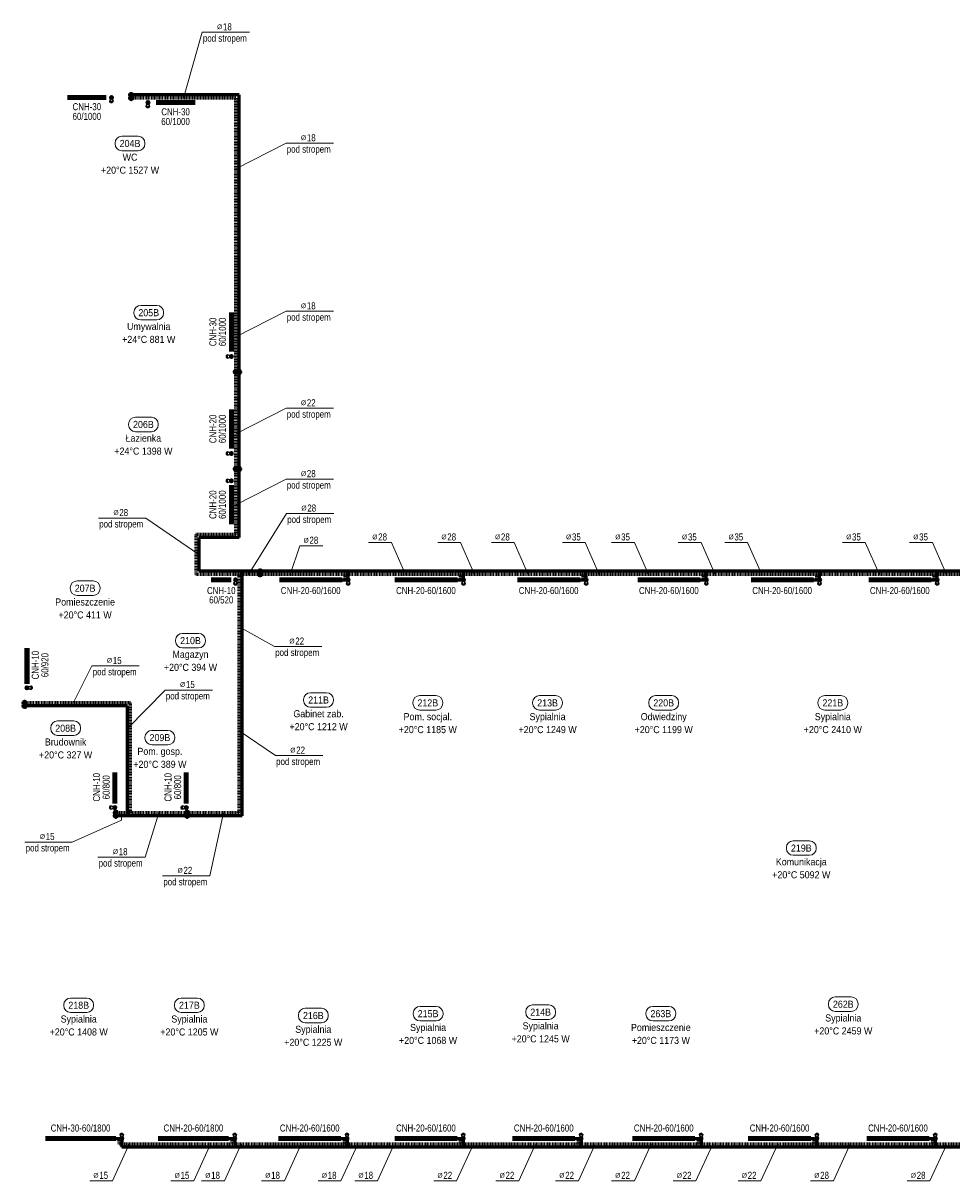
# Model space of a CAD drawing. Header units: millimetres. Extents: x -13172 to 86547, y 20 to 116183.
# Tile 22 of 52: x 44633 to 46998, y 49895 to 52843. Entities that reach past the tile are written whole.
import ezdxf
from ezdxf.enums import TextEntityAlignment as Align

# ---------------------------------------------------------------- set-up
doc = ezdxf.new("R2010")
doc.units = ezdxf.units.MM
doc.header["$LTSCALE"] = 0.7
doc.linetypes.add('CIEPLA', pattern=[5.7625, 3.175, -2.5875])
for name, color, linetype, lineweight in [('____________co_armatura', 7, 'Continuous', 30), ('____________co_grzejniki', 1, 'Continuous', 50), ('____________co_odnośniki', 7, 'Continuous', 15), ('____________co_rury_powrót', 5, 'CIEPLA', 60), ('____________co_rury_zasilanie', 1, 'Continuous', 60), ('ETYKIETY_GRZEJNIKOW', 7, 'Continuous', 18), ('ETYKIETY_POMIESZCZEN', 7, 'Continuous', 18), ('ETYKIETY_PRZEWODOW', 7, 'Continuous', 18)]:
    doc.layers.add(name, color=color, linetype=linetype, lineweight=lineweight)
doc.styles.add('arial', font='arial.ttf', dxfattribs={"width": 0.9})

# ---------------------------------------------------------------- blocks, each defined once
blk = doc.blocks.new('glowica')
at = {"layer": '____________co_armatura'}
for p, q in [((-3, 13.2), (-6, 10.2)), ((-6, 10.2), (-3.6, 0)), ((-6, 10.2), (6, 10.2)), ((-3, 13.2), (3, 13.2)), ((6, 10.2), (3, 13.2)), ((6, 10.2), (3.6, 0))]:
    blk.add_line(p, q, dxfattribs=at)

msp = doc.modelspace()

# ---------------------------------------------------------------- hatches: boundary and pattern name
at = {"layer": '____________co_armatura'}
h = msp.add_hatch(color=256, dxfattribs=at)
edge = h.paths.add_edge_path()
edge.add_arc((44857.801, 52654.251), 4.437, -180, 180, ccw=False)
h = msp.add_hatch(color=256, dxfattribs=at)
edge = h.paths.add_edge_path()
edge.add_arc((44950.737, 52641.196), 4.437, -180, 180, ccw=False)
h = msp.add_hatch(color=256, dxfattribs=at)
edge = h.paths.add_edge_path()
edge.add_arc((45163.253, 51994.309), 4.437, -270, 90, ccw=False)
h = msp.add_hatch(color=256, dxfattribs=at)
edge = h.paths.add_edge_path()
edge.add_arc((45163.253, 51747.309), 4.437, -270, 90, ccw=False)
h = msp.add_hatch(color=256, dxfattribs=at)
edge = h.paths.add_edge_path()
edge.add_arc((45163.253, 51677.706), 4.437, -270, 90, ccw=False)
h = msp.add_hatch(color=256, dxfattribs=at)
edge = h.paths.add_edge_path()
edge.add_arc((45173.88, 51425.527), 4.437, -180, 180, ccw=False)
h = msp.add_hatch(color=256, dxfattribs=at)
edge = h.paths.add_edge_path()
edge.add_arc((45460.584, 51425.527), 4.437, -180, 180, ccw=False)
h = msp.add_hatch(color=256, dxfattribs=at)
edge = h.paths.add_edge_path()
edge.add_arc((45754.084, 51425.527), 4.437, -180, 180, ccw=False)
h = msp.add_hatch(color=256, dxfattribs=at)
edge = h.paths.add_edge_path()
edge.add_arc((46066.584, 51425.527), 4.437, -180, 180, ccw=False)
h = msp.add_hatch(color=256, dxfattribs=at)
edge = h.paths.add_edge_path()
edge.add_arc((46372.584, 51425.527), 4.437, -180, 180, ccw=False)
h = msp.add_hatch(color=256, dxfattribs=at)
edge = h.paths.add_edge_path()
edge.add_arc((46661.103, 51425.527), 4.437, -180, 180, ccw=False)
h = msp.add_hatch(color=256, dxfattribs=at)
edge = h.paths.add_edge_path()
edge.add_arc((46960.603, 51425.527), 4.437, -180, 180, ccw=False)
h = msp.add_hatch(color=256, dxfattribs=at)
edge = h.paths.add_edge_path()
edge.add_arc((44642.737, 51150.628), 4.437, 90, 450)
h = msp.add_hatch(color=256, dxfattribs=at)
edge = h.paths.add_edge_path()
edge.add_arc((44866.3, 50845.566), 4.437, 270, 630)
h = msp.add_hatch(color=256, dxfattribs=at)
edge = h.paths.add_edge_path()
edge.add_arc((45048.3, 50845.566), 4.437, 270, 630)
h = msp.add_hatch(color=256, dxfattribs=at)
edge = h.paths.add_edge_path()
edge.add_arc((44884.084, 50002.527), 4.437, 180, 540)
h = msp.add_hatch(color=256, dxfattribs=at)
edge = h.paths.add_edge_path()
edge.add_arc((45171.584, 50002.527), 4.437, 180, 540)
h = msp.add_hatch(color=256, dxfattribs=at)
edge = h.paths.add_edge_path()
edge.add_arc((45457.584, 50002.527), 4.437, 180, 540)
h = msp.add_hatch(color=256, dxfattribs=at)
edge = h.paths.add_edge_path()
edge.add_arc((45753.602, 50002.527), 4.437, 180, 540)
h = msp.add_hatch(color=256, dxfattribs=at)
edge = h.paths.add_edge_path()
edge.add_arc((46053.584, 50002.527), 4.437, 180, 540)
h = msp.add_hatch(color=256, dxfattribs=at)
edge = h.paths.add_edge_path()
edge.add_arc((46359.084, 50002.527), 4.437, 180, 540)
h = msp.add_hatch(color=256, dxfattribs=at)
edge = h.paths.add_edge_path()
edge.add_arc((46654.084, 50002.527), 4.437, 180, 540)
h = msp.add_hatch(color=256, dxfattribs=at)
edge = h.paths.add_edge_path()
edge.add_arc((46955.584, 50002.527), 4.437, 180, 540)
at = {"layer": '____________co_rury_powrót', "linetype": 'Continuous'}
for points in [[(44904.084, 52652.527, -1), (44912.084, 52652.527, -1)], [(45174.584, 51951.027, -1), (45174.584, 51959.027, -1)], [(45174.584, 51704.027, -1), (45174.584, 51712.027, -1)], [(45232.524, 51439.527, 1), (45240.524, 51439.527, 1)], [(44632.955, 51112.527, 1), (44640.955, 51112.527, 1)], [(44864.81, 50832.527, 1), (44872.81, 50832.527, 1)], [(45046.703, 50832.527, 1), (45054.703, 50832.527, 1)]]:
    msp.add_hatch(color=256, dxfattribs=at).paths.add_polyline_path(points)
at = {"layer": '____________co_rury_zasilanie', "linetype": 'Continuous'}
for points in [[(44904.084, 52660.527, -1), (44912.084, 52660.527, -1)], [(45182.584, 51951.027, -1), (45182.584, 51959.027, -1)], [(45182.584, 51704.027, -1), (45182.584, 51712.027, -1)], [(45232.524, 51447.527, 1), (45240.524, 51447.527, 1)], [(44632.955, 51104.527, 1), (44640.955, 51104.527, 1)], [(44864.81, 50824.527, 1), (44872.81, 50824.527, 1)], [(45046.703, 50824.527, 1), (45054.703, 50824.527, 1)]]:
    msp.add_hatch(color=256, dxfattribs=at).paths.add_polyline_path(points)

# ---------------------------------------------------------------- linework, layer by layer
at = {"layer": '____________co_armatura'}
for centre in [(44857.801, 52654.251), (44950.737, 52641.196), (45163.253, 51994.309), (45163.253, 51747.309), (45163.253, 51677.706), (45173.88, 51425.527), (45460.584, 51425.527), (45754.084, 51425.527), (46066.584, 51425.527), (46372.584, 51425.527), (46661.103, 51425.527), (46960.603, 51425.527), (44642.737, 51150.628), (44866.3, 50845.566), (45048.3, 50845.566), (44884.084, 50002.527), (45171.584, 50002.527), (45457.584, 50002.527), (45753.602, 50002.527), (46053.584, 50002.527), (46359.084, 50002.527), (46654.084, 50002.527), (46955.584, 50002.527)]:
    msp.add_circle(centre, 4.437, dxfattribs=at)
at = {"layer": '____________co_grzejniki', "const_width": 13}
for points in [[(44845.084, 52654.251), (44745.084, 52654.251)], [(45071.084, 52641.196), (44971.084, 52641.196)], [(45163.253, 52007.027), (45163.253, 52107.027)], [(45163.253, 51760.027), (45163.253, 51860.027)], [(45163.253, 51567.027), (45163.253, 51667.027)], [(45111.154, 51425.527), (45163.154, 51425.527)], [(45285.584, 51425.527), (45445.584, 51425.527)], [(45579.084, 51425.527), (45739.084, 51425.527)], [(45891.584, 51425.527), (46051.584, 51425.527)], [(46197.584, 51425.527), (46357.584, 51425.527)], [(46486.103, 51425.527), (46646.103, 51425.527)], [(46785.603, 51425.527), (46945.603, 51425.527)], [(44642.737, 51160.383), (44642.737, 51252.383)], [(44866.3, 50855.321), (44866.3, 50935.321)], [(45048.3, 50855.321), (45048.3, 50935.321)], [(44689.084, 50002.527), (44869.084, 50002.527)], [(44976.584, 50002.527), (45156.584, 50002.527)], [(45282.584, 50002.527), (45442.584, 50002.527)], [(45578.602, 50002.527), (45738.602, 50002.527)], [(45878.584, 50002.527), (46038.584, 50002.527)], [(46184.084, 50002.527), (46344.084, 50002.527)], [(46479.084, 50002.527), (46639.084, 50002.527)], [(46780.584, 50002.527), (46940.584, 50002.527)]]:
    msp.add_lwpolyline(points, dxfattribs=at)
at = {"layer": '____________co_odnośniki'}
for p, q in [((45041.157, 52652.527), (45088.697, 52820.116)), ((45209.219, 52820.116), (45088.697, 52820.116)), ((45174.584, 52472.536), (45302.272, 52537.48)), ((45422.794, 52537.48), (45302.272, 52537.48)), ((45174.584, 52044.553), (45302.272, 52109.497)), ((45422.794, 52109.497), (45302.272, 52109.497)), ((45174.584, 51797.553), (45302.272, 51862.497)), ((45422.794, 51862.497), (45302.272, 51862.497)), ((45174.584, 51617.027), (45302.272, 51681.971)), ((45422.794, 51681.971), (45302.272, 51681.971)), ((44945.241, 51583), (44824.719, 51583)), ((45080.584, 51490.527), (44945.241, 51583)), ((45206.965, 51439.527), (45303.417, 51594.459)), ((45423.939, 51594.459), (45303.417, 51594.459)), ((45313.234, 51439.527), (45337.593, 51512.401)), ((45395.625, 51512.401), (45337.593, 51512.401)), ((45570.764, 51520.856), (45512.731, 51520.856)), ((45606.734, 51439.527), (45570.764, 51520.856)), ((45746.615, 51520.856), (45688.583, 51520.856)), ((45782.586, 51439.527), (45746.615, 51520.856)), ((45883.264, 51520.856), (45825.231, 51520.856)), ((45919.234, 51439.527), (45883.264, 51520.856)), ((46064.103, 51520.856), (46006.07, 51520.856)), ((46100.074, 51439.527), (46064.103, 51520.856)), ((46189.264, 51520.856), (46131.231, 51520.856)), ((46225.234, 51439.527), (46189.264, 51520.856)), ((46359.311, 51520.856), (46301.278, 51520.856)), ((46395.281, 51439.527), (46359.311, 51520.856)), ((46477.783, 51520.856), (46419.75, 51520.856)), ((46513.753, 51439.527), (46477.783, 51520.856)), ((46777.283, 51520.856), (46719.25, 51520.856)), ((46813.253, 51439.527), (46777.283, 51520.856)), ((46948.135, 51520.856), (46890.102, 51520.856)), ((46984.106, 51439.527), (46948.135, 51520.856)), ((45182.584, 51306.031), (45272.819, 51255.659)), ((45393.341, 51255.659), (45272.819, 51255.659)), ((44756.987, 51104.527), (44808.125, 51206.325)), ((44928.647, 51206.325), (44808.125, 51206.325)), ((44898.584, 51046.711), (44994.321, 51145.056)), ((45114.843, 51145.056), (44994.321, 51145.056)), ((45182.584, 51040.808), (45275.206, 50977.957)), ((45395.728, 50977.957), (45275.206, 50977.957)), ((44883.663, 50813.326), (44883.663, 50832.527)), ((44978.466, 50832.527), (44943.765, 50719.352)), ((45142.798, 50832.527), (45108.477, 50671.609)), ((44883.663, 50813.326), (44757.93, 50757.869)), ((44757.93, 50757.869), (44637.408, 50757.869)), ((44943.765, 50719.352), (44823.244, 50719.352)), ((45108.477, 50671.609), (44987.955, 50671.609)), ((44903.29, 49988.527), (44860.473, 49894.961)), ((45110.174, 49988.527), (45067.357, 49894.961)), ((45188.154, 49988.527), (45145.337, 49894.961)), ((45340.93, 49988.527), (45298.113, 49894.961)), ((45484.953, 49988.527), (45442.136, 49894.961)), ((45578.051, 49988.527), (45535.234, 49894.961)), ((45779.365, 49988.527), (45736.548, 49894.961)), ((45937.711, 49988.527), (45894.894, 49894.961)), ((46089.691, 49988.527), (46046.874, 49894.961)), ((46232.123, 49988.527), (46189.306, 49894.961)), ((46388.878, 49988.527), (46346.061, 49894.961)), ((46554.385, 49988.527), (46511.568, 49894.961)), ((46738.989, 49988.527), (46696.172, 49894.961)), ((46984.764, 49988.527), (46941.947, 49894.961)), ((44860.473, 49894.961), (44802.441, 49894.961)), ((45067.357, 49894.961), (45009.325, 49894.961)), ((45145.337, 49894.961), (45087.304, 49894.961)), ((45298.113, 49894.961), (45240.08, 49894.961)), ((45442.136, 49894.961), (45384.103, 49894.961)), ((45535.234, 49894.961), (45477.201, 49894.961)), ((45736.548, 49894.961), (45678.516, 49894.961)), ((45894.894, 49894.961), (45836.862, 49894.961)), ((46046.874, 49894.961), (45988.842, 49894.961)), ((46189.306, 49894.961), (46131.274, 49894.961)), ((46346.061, 49894.961), (46288.028, 49894.961)), ((46511.568, 49894.961), (46453.536, 49894.961)), ((46696.172, 49894.961), (46638.14, 49894.961)), ((46941.947, 49894.961), (46883.914, 49894.961))]:
    msp.add_line(p, q, dxfattribs=at)
at = {"layer": '____________co_rury_powrót'}
for p, q in [((45174.584, 52652.527), (44907.73, 52652.527)), ((45174.584, 51541.527), (45174.584, 52652.527)), ((45072.584, 51541.527), (45072.584, 51439.527)), ((45174.584, 51541.527), (45072.584, 51541.527)), ((48554.584, 51439.527), (45072.584, 51439.527)), ((45182.584, 50832.527), (45182.584, 51439.527)), ((45453.084, 51425.527), (45453.084, 51439.527)), ((45746.584, 51425.527), (45746.584, 51439.527)), ((46059.084, 51425.527), (46059.084, 51439.527)), ((46365.084, 51425.527), (46365.084, 51439.527)), ((46653.603, 51425.527), (46653.603, 51439.527)), ((46953.103, 51425.527), (46953.103, 51439.527)), ((44906.584, 51112.527), (44636.601, 51112.527)), ((44906.584, 50832.527), (44906.584, 51112.527)), ((45182.584, 50832.527), (44868.427, 50832.527)), ((44876.584, 50002.527), (44876.584, 49988.527)), ((47861.584, 49988.527), (44876.584, 49988.527)), ((45164.084, 50002.527), (45164.084, 49988.527)), ((45450.084, 50002.527), (45450.084, 49988.527)), ((45746.102, 50002.527), (45746.102, 49988.527)), ((46046.084, 50002.527), (46046.084, 49988.527)), ((46351.584, 50002.527), (46351.584, 49988.527)), ((46646.584, 50002.527), (46646.584, 49988.527)), ((46948.084, 50002.527), (46948.084, 49988.527))]:
    msp.add_line(p, q, dxfattribs=at)
at = {"layer": '____________co_rury_powrót', "linetype": 'Continuous'}
for centre in [(44908.084, 52652.527), (45174.584, 51955.027), (45174.584, 51708.027), (45236.524, 51439.527), (44636.955, 51112.527), (44868.81, 50832.527), (45050.703, 50832.527)]:
    msp.add_circle(centre, 4, dxfattribs=at)
at = {"layer": '____________co_rury_zasilanie'}
for p, q in [((45182.584, 52660.527), (44908.021, 52660.527)), ((45182.584, 51533.527), (45182.584, 52660.527)), ((45080.584, 51533.527), (45080.584, 51447.527)), ((45182.584, 51533.527), (45080.584, 51533.527)), ((48562.584, 51447.527), (45080.584, 51447.527)), ((45190.584, 50824.527), (45190.584, 51447.527)), ((45445.584, 51425.527), (45460.584, 51425.527)), ((45460.584, 51425.527), (45460.584, 51447.527)), ((45739.084, 51425.527), (45754.084, 51425.527)), ((45754.084, 51425.527), (45754.084, 51447.527)), ((46051.584, 51425.527), (46066.584, 51425.527)), ((46066.584, 51425.527), (46066.584, 51447.527)), ((46357.584, 51425.527), (46372.584, 51425.527)), ((46372.584, 51425.527), (46372.584, 51447.527)), ((46646.103, 51425.527), (46661.103, 51425.527)), ((46661.103, 51425.527), (46661.103, 51447.527)), ((46945.603, 51425.527), (46960.603, 51425.527)), ((46960.603, 51425.527), (46960.603, 51447.527)), ((44898.584, 51104.527), (44636.893, 51104.527)), ((44898.584, 50824.527), (44898.584, 51104.527)), ((45190.584, 50824.527), (44868.621, 50824.527)), ((44869.084, 50002.527), (44884.084, 50002.527)), ((44884.084, 50002.527), (44884.084, 49980.527)), ((47869.584, 49980.527), (44884.084, 49980.527)), ((45156.584, 50002.527), (45171.584, 50002.527)), ((45171.584, 50002.527), (45171.584, 49980.527)), ((45442.584, 50002.527), (45457.584, 50002.527)), ((45457.584, 50002.527), (45457.584, 49980.527)), ((45738.602, 50002.527), (45753.602, 50002.527)), ((45753.602, 50002.527), (45753.602, 49980.527)), ((46038.584, 50002.527), (46053.584, 50002.527)), ((46053.584, 50002.527), (46053.584, 49980.527)), ((46344.084, 50002.527), (46359.084, 50002.527)), ((46359.084, 50002.527), (46359.084, 49980.527)), ((46639.084, 50002.527), (46654.084, 50002.527)), ((46654.084, 50002.527), (46654.084, 49980.527)), ((46940.584, 50002.527), (46955.584, 50002.527)), ((46955.584, 50002.527), (46955.584, 49980.527))]:
    msp.add_line(p, q, dxfattribs=at)
at = {"layer": '____________co_rury_zasilanie', "linetype": 'Continuous'}
for centre in [(44908.084, 52660.527), (45182.584, 51955.027), (45182.584, 51708.027), (45236.524, 51447.527), (44636.955, 51104.527), (44868.81, 50824.527), (45050.703, 50824.527)]:
    msp.add_circle(centre, 4, dxfattribs=at)
at = {"layer": 'ETYKIETY_POMIESZCZEN'}
for p, q in [((44884.596, 52555.575), (44925.596, 52555.575)), ((44867.096, 52538.075), (44867.096, 52536.075)), ((44884.596, 52518.575), (44925.596, 52518.575)), ((44943.096, 52538.075), (44943.096, 52536.075)), ((44914.717, 52107.016), (44914.717, 52105.016)), ((44932.217, 52124.516), (44973.217, 52124.516)), ((44990.717, 52107.016), (44990.717, 52105.016)), ((44932.217, 52087.516), (44973.217, 52087.516)), ((44918.621, 51839.986), (44959.621, 51839.986)), ((44901.121, 51822.486), (44901.121, 51820.486)), ((44977.121, 51822.486), (44977.121, 51820.486)), ((44918.621, 51802.986), (44959.621, 51802.986)), ((44770.213, 51422.741), (44811.213, 51422.741)), ((44752.713, 51405.241), (44752.713, 51403.241)), ((44828.713, 51405.241), (44828.713, 51403.241)), ((44770.213, 51385.741), (44811.213, 51385.741)), ((45038.56, 51289.329), (45079.56, 51289.329)), ((45021.06, 51271.829), (45021.06, 51269.829)), ((45038.56, 51252.329), (45079.56, 51252.329)), ((45097.06, 51271.829), (45097.06, 51269.829)), ((45405.699, 51138.141), (45364.699, 51138.141)), ((45683.828, 51130.708), (45642.828, 51130.708)), ((45988.855, 51130.708), (45947.855, 51130.708)), ((46284.514, 51130.708), (46243.514, 51130.708)), ((46715.125, 51130.708), (46674.125, 51130.708)), ((45347.199, 51120.641), (45347.199, 51118.641)), ((45405.699, 51101.141), (45364.699, 51101.141)), ((45423.199, 51120.641), (45423.199, 51118.641)), ((45625.328, 51113.208), (45625.328, 51111.208)), ((45701.328, 51113.208), (45701.328, 51111.208)), ((45930.355, 51113.208), (45930.355, 51111.208)), ((46006.355, 51113.208), (46006.355, 51111.208)), ((46226.014, 51113.208), (46226.014, 51111.208)), ((46302.014, 51113.208), (46302.014, 51111.208)), ((46656.625, 51113.208), (46656.625, 51111.208)), ((46732.625, 51113.208), (46732.625, 51111.208)), ((45683.828, 51093.708), (45642.828, 51093.708)), ((45988.855, 51093.708), (45947.855, 51093.708)), ((46284.514, 51093.708), (46243.514, 51093.708)), ((46715.125, 51093.708), (46674.125, 51093.708)), ((44703.073, 51048.702), (44703.073, 51046.702)), ((44720.573, 51066.202), (44761.573, 51066.202)), ((44779.073, 51048.702), (44779.073, 51046.702)), ((44960.684, 51042.331), (45001.684, 51042.331)), ((44720.573, 51029.202), (44761.573, 51029.202)), ((44943.184, 51024.831), (44943.184, 51022.831)), ((45019.184, 51024.831), (45019.184, 51022.831)), ((44960.684, 51005.331), (45001.684, 51005.331)), ((46576.381, 50743.502), (46576.381, 50741.502)), ((46593.881, 50761.002), (46634.881, 50761.002)), ((46652.381, 50743.502), (46652.381, 50741.502)), ((46593.881, 50724.002), (46634.881, 50724.002)), ((44794.904, 50360.641), (44753.904, 50360.641)), ((45076.68, 50360.641), (45035.68, 50360.641)), ((46741.768, 50363.315), (46700.768, 50363.315)), ((44736.404, 50343.141), (44736.404, 50341.141)), ((44812.404, 50343.141), (44812.404, 50341.141)), ((45018.18, 50343.141), (45018.18, 50341.141)), ((45094.18, 50343.141), (45094.18, 50341.141)), ((45392.288, 50334.383), (45351.288, 50334.383)), ((45684.566, 50339.157), (45643.566, 50339.157)), ((45971.145, 50343.136), (45930.145, 50343.136)), ((46277.205, 50339.157), (46236.205, 50339.157)), ((46683.268, 50345.815), (46683.268, 50343.815)), ((46759.268, 50345.815), (46759.268, 50343.815)), ((44794.904, 50323.641), (44753.904, 50323.641)), ((45076.68, 50323.641), (45035.68, 50323.641)), ((45333.788, 50316.883), (45333.788, 50314.883)), ((45409.788, 50316.883), (45409.788, 50314.883)), ((45626.066, 50321.657), (45626.066, 50319.657)), ((45684.566, 50302.157), (45643.566, 50302.157)), ((45702.066, 50321.657), (45702.066, 50319.657)), ((45912.645, 50325.636), (45912.645, 50323.636)), ((45971.145, 50306.136), (45930.145, 50306.136)), ((45988.645, 50325.636), (45988.645, 50323.636)), ((46218.705, 50321.657), (46218.705, 50319.657)), ((46277.205, 50302.157), (46236.205, 50302.157)), ((46294.705, 50321.657), (46294.705, 50319.657)), ((46741.768, 50326.315), (46700.768, 50326.315)), ((45392.288, 50297.383), (45351.288, 50297.383))]:
    msp.add_line(p, q, dxfattribs=at)
for centre, start, end in [((44884.596, 52538.075), 90, 180), ((44925.596, 52538.075), 0, 90), ((44884.596, 52536.075), 180, 270), ((44925.596, 52536.075), 270, 0), ((44932.217, 52107.016), 90, 180), ((44932.217, 52105.016), 180, 270), ((44973.217, 52107.016), 0, 90), ((44973.217, 52105.016), 270, 0), ((44918.621, 51822.486), 90, 180), ((44959.621, 51822.486), 0, 90), ((44918.621, 51820.486), 180, 270), ((44959.621, 51820.486), 270, 0), ((44770.213, 51405.241), 90, 180), ((44811.213, 51405.241), 0, 90), ((44770.213, 51403.241), 180, 270), ((44811.213, 51403.241), 270, 0), ((45038.56, 51271.829), 90, 180), ((45079.56, 51271.829), 0, 90), ((45038.56, 51269.829), 180, 270), ((45079.56, 51269.829), 270, 0), ((45364.699, 51120.641), 90, 180), ((45405.699, 51120.641), 0, 90), ((45642.828, 51113.208), 90, 180), ((45683.828, 51113.208), 0, 90), ((45947.855, 51113.208), 90, 180), ((45988.855, 51113.208), 0, 90), ((46243.514, 51113.208), 90, 180), ((46284.514, 51113.208), 0, 90), ((46674.125, 51113.208), 90, 180), ((46715.125, 51113.208), 0, 90), ((45364.699, 51118.641), 180, 270), ((45405.699, 51118.641), 270, 0), ((45642.828, 51111.208), 180, 270), ((45683.828, 51111.208), 270, 0), ((45947.855, 51111.208), 180, 270), ((45988.855, 51111.208), 270, 0), ((46243.514, 51111.208), 180, 270), ((46284.514, 51111.208), 270, 0), ((46674.125, 51111.208), 180, 270), ((46715.125, 51111.208), 270, 0), ((44720.573, 51048.702), 90, 180), ((44720.573, 51046.702), 180, 270), ((44761.573, 51048.702), 0, 90), ((44761.573, 51046.702), 270, 0), ((44960.684, 51024.831), 90, 180), ((45001.684, 51024.831), 0, 90), ((44960.684, 51022.831), 180, 270), ((45001.684, 51022.831), 270, 0), ((46593.881, 50743.502), 90, 180), ((46634.881, 50743.502), 0, 90), ((46593.881, 50741.502), 180, 270), ((46634.881, 50741.502), 270, 0), ((44753.904, 50343.141), 90, 180), ((44794.904, 50343.141), 0, 90), ((45035.68, 50343.141), 90, 180), ((45076.68, 50343.141), 0, 90), ((46700.768, 50345.815), 90, 180), ((46741.768, 50345.815), 0, 90), ((44753.904, 50341.141), 180, 270), ((44794.904, 50341.141), 270, 0), ((45035.68, 50341.141), 180, 270), ((45076.68, 50341.141), 270, 0), ((45351.288, 50316.883), 90, 180), ((45392.288, 50316.883), 0, 90), ((45643.566, 50321.657), 90, 180), ((45684.566, 50321.657), 0, 90), ((45930.145, 50325.636), 90, 180), ((45971.145, 50325.636), 0, 90), ((46236.205, 50321.657), 90, 180), ((46277.205, 50321.657), 0, 90), ((46700.768, 50343.815), 180, 270), ((46741.768, 50343.815), 270, 0), ((45351.288, 50314.883), 180, 270), ((45392.288, 50314.883), 270, 0), ((45643.566, 50319.657), 180, 270), ((45684.566, 50319.657), 270, 0), ((45930.145, 50323.636), 180, 270), ((45971.145, 50323.636), 270, 0), ((46236.205, 50319.657), 180, 270), ((46277.205, 50319.657), 270, 0)]:
    msp.add_arc(centre, 17.5, start, end, dxfattribs=at)

# ---------------------------------------------------------------- block references
at = {"layer": '____________co_armatura', "yscale": 0.7000000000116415, "zscale": 0.7000000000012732}
for p, xscale, rotation in [((44857.802, 52650.718), -0.6999999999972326, 180.0138578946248), ((44950.738, 52637.664), -0.6999999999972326, 180.0138578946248), ((45159.721, 51994.309), -0.6999999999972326, 90.01385789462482), ((45159.721, 51747.309), -0.6999999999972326, 90.01385789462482), ((45159.721, 51677.706), -0.6999999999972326, 90.01385789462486), ((45173.881, 51421.995), -0.6999999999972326, 180.0138578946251), ((45460.584, 51421.995), -0.6999999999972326, 180.0138578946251), ((45754.084, 51421.995), -0.6999999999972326, 180.0138578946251), ((46066.584, 51421.995), -0.6999999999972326, 180.0138578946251), ((46372.584, 51421.995), -0.6999999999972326, 180.0138578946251), ((46661.103, 51421.995), -0.6999999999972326, 180.0138578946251), ((46960.603, 51421.995), -0.6999999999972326, 180.0138578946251), ((44646.269, 51150.628), 0.6999999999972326, 269.9861421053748), ((44862.768, 50845.567), 0.6999999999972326, 89.98614210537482), ((45044.768, 50845.567), 0.6999999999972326, 89.98614210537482), ((44884.084, 50006.059), 0.6999999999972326, 359.9861421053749), ((45171.584, 50006.059), 0.6999999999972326, 359.9861421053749), ((45457.584, 50006.059), 0.6999999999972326, 359.9861421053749), ((45753.602, 50006.059), 0.6999999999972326, 359.9861421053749), ((46053.584, 50006.059), 0.6999999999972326, 359.9861421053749), ((46359.084, 50006.059), 0.6999999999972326, 359.9861421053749), ((46654.084, 50006.059), 0.6999999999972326, 359.9861421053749), ((46955.584, 50006.059), 0.6999999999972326, 359.9861421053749)]:
    msp.add_blockref('glowica', p, dxfattribs=dict(at, xscale=xscale, rotation=rotation))

# ---------------------------------------------------------------- texts
at = {"layer": 'ETYKIETY_GRZEJNIKOW', "style": 'arial', "width": 0.8}
for s, p in [('CNH-30', (44795.084, 52630.678)), ('60/1000', (44795.084, 52606.011)), ('60/1000', (45021.084, 52592.956)), ('CNH-30', (45021.084, 52617.623)), ('CNH-10', (45137.456, 51398.374)), ('CNH-20-60/1600', (45365.103, 51398.374)), ('CNH-20-60/1600', (45658.603, 51398.374)), ('CNH-20-60/1600', (45971.103, 51398.374)), ('CNH-20-60/1600', (46277.103, 51398.374)), ('CNH-20-60/1600', (46565.622, 51398.374)), ('CNH-20-60/1600', (46865.122, 51398.374)), ('60/520', (45137.456, 51374.479)), ('CNH-30-60/1800', (44779.084, 50029.467)), ('CNH-20-60/1800', (45066.584, 50029.467)), ('CNH-20-60/1600', (45362.584, 50029.467)), ('CNH-20-60/1600', (45658.602, 50029.467)), ('CNH-20-60/1600', (45958.584, 50029.467)), ('CNH-20-60/1600', (46264.084, 50029.467)), ('CNH-20-60/1600', (46559.084, 50029.467)), ('CNH-20-60/1600', (46860.584, 50029.467))]:
    msp.add_text(s, height=18, dxfattribs=at).set_placement(p, align=Align.MIDDLE_CENTER)
for s, p in [('CNH-30', (45116.078, 52057.027)), ('60/1000', (45140.19, 52057.027)), ('CNH-20', (45116.078, 51810.027)), ('60/1000', (45140.19, 51810.027)), ('CNH-20', (45116.078, 51617.027)), ('60/1000', (45140.19, 51617.027)), ('CNH-10', (44663.841, 51208.417)), ('60/920', (44688.303, 51208.417)), ('CNH-10', (44819.769, 50897.354)), ('60/800', (44844.231, 50897.354)), ('CNH-10', (45001.769, 50897.354)), ('60/800', (45026.231, 50897.354))]:
    msp.add_text(s, height=18, rotation=90, dxfattribs=at).set_placement(p, align=Align.MIDDLE_CENTER)
at = {"layer": 'ETYKIETY_POMIESZCZEN', "style": 'arial', "width": 0.9}
for s, p in [('204B', (44905.096, 52537.075)), ('WC', (44905.096, 52502.075)), ('+20°C 1527 W', (44905.096, 52469.075)), ('205B', (44952.717, 52106.016)), ('Umywalnia', (44952.717, 52071.016)), ('+24°C 881 W', (44952.717, 52038.016)), ('206B', (44939.121, 51821.486)), ('Łazienka', (44939.121, 51786.486)), ('+24°C 1398 W', (44939.121, 51753.486)), ('207B', (44790.713, 51404.241)), ('Pomieszczenie', (44790.713, 51369.241)), ('+20°C 411 W', (44790.713, 51336.241)), ('210B', (45059.06, 51270.829)), ('Magazyn', (45059.06, 51235.829)), ('+20°C 394 W', (45059.06, 51202.829)), ('211B', (45385.199, 51119.641)), ('212B', (45663.328, 51112.208)), ('213B', (45968.355, 51112.208)), ('220B', (46264.014, 51112.208)), ('221B', (46694.625, 51112.208)), ('Gabinet zab.', (45385.199, 51084.641)), ('Pom. socjal.', (45663.328, 51077.208)), ('Sypialnia', (45968.355, 51077.208)), ('Odwiedziny', (46264.014, 51077.208)), ('Sypialnia', (46694.625, 51077.208)), ('208B', (44741.073, 51047.702)), ('+20°C 1212 W', (45385.199, 51051.641)), ('+20°C 1185 W', (45663.328, 51044.208)), ('+20°C 1249 W', (45968.355, 51044.208)), ('+20°C 1199 W', (46264.014, 51044.208)), ('+20°C 2410 W', (46694.625, 51044.208)), ('Brudownik', (44741.073, 51012.702)), ('209B', (44981.184, 51023.831)), ('+20°C 327 W', (44741.073, 50979.702)), ('Pom. gosp.', (44981.184, 50988.831)), ('+20°C 389 W', (44981.184, 50955.831)), ('219B', (46614.381, 50742.502)), ('Komunikacja', (46614.381, 50707.502)), ('+20°C 5092 W', (46614.381, 50674.502)), ('218B', (44774.404, 50342.141)), ('217B', (45056.18, 50342.141)), ('214B', (45950.645, 50324.636)), ('262B', (46721.268, 50344.815)), ('Sypialnia', (44774.404, 50307.141)), ('Sypialnia', (45056.18, 50307.141)), ('216B', (45371.788, 50315.883)), ('215B', (45664.066, 50320.657)), ('263B', (46256.705, 50320.657)), ('Sypialnia', (46721.268, 50309.815)), ('+20°C 1408 W', (44774.404, 50274.141)), ('+20°C 1205 W', (45056.18, 50274.141)), ('Sypialnia', (45371.788, 50280.883)), ('Sypialnia', (45664.066, 50285.657)), ('Sypialnia', (45950.645, 50289.636)), ('Pomieszczenie', (46256.705, 50285.657)), ('+20°C 2459 W', (46721.268, 50276.815)), ('+20°C 1225 W', (45371.788, 50247.883)), ('+20°C 1068 W', (45664.066, 50252.657)), ('+20°C 1245 W', (45950.645, 50256.636)), ('+20°C 1173 W', (46256.705, 50252.657))]:
    msp.add_text(s, height=18, dxfattribs=at).set_placement(p, align=Align.MIDDLE_CENTER)
at = {"layer": 'ETYKIETY_PRZEWODOW', "style": 'arial', "width": 0.8}
for s, height, p in [('%%C', 12, (45133.353, 52834.156)), ('18', 18, (45153.029, 52834.156)), ('pod stropem', 18, (45146.618, 52805.094)), ('%%C', 12, (45346.928, 52551.52)), ('18', 18, (45366.603, 52551.52)), ('pod stropem', 18, (45360.193, 52522.458)), ('%%C', 12, (45346.928, 52123.537)), ('18', 18, (45366.603, 52123.537)), ('pod stropem', 18, (45360.193, 52094.475)), ('%%C', 12, (45346.928, 51876.537)), ('22', 18, (45366.603, 51876.537)), ('pod stropem', 18, (45360.193, 51847.475)), ('%%C', 12, (45346.928, 51696.011)), ('28', 18, (45366.603, 51696.011)), ('pod stropem', 18, (45360.193, 51666.949)), ('%%C', 12, (44869.375, 51597.04)), ('28', 18, (44889.051, 51597.04)), ('%%C', 12, (45348.073, 51608.499)), ('28', 18, (45367.749, 51608.499)), ('pod stropem', 18, (44882.64, 51567.978)), ('pod stropem', 18, (45361.338, 51579.436)), ('%%C', 12, (45528.661, 51534.896)), ('28', 18, (45548.337, 51534.896)), ('%%C', 12, (45704.512, 51534.896)), ('28', 18, (45724.188, 51534.896)), ('%%C', 12, (45841.161, 51534.896)), ('28', 18, (45860.837, 51534.896)), ('%%C', 12, (46022, 51534.896)), ('35', 18, (46041.676, 51534.896)), ('%%C', 12, (46147.161, 51534.896)), ('35', 18, (46166.837, 51534.896)), ('%%C', 12, (46317.208, 51534.896)), ('35', 18, (46336.884, 51534.896)), ('%%C', 12, (46435.68, 51534.896)), ('35', 18, (46455.356, 51534.896)), ('%%C', 12, (46735.18, 51534.896)), ('35', 18, (46754.856, 51534.896)), ('%%C', 12, (46906.032, 51534.896)), ('35', 18, (46925.708, 51534.896)), ('%%C', 12, (45353.523, 51526.441)), ('28', 18, (45373.198, 51526.441)), ('%%C', 12, (45317.475, 51269.699)), ('22', 18, (45337.15, 51269.699)), ('pod stropem', 18, (45330.74, 51240.637)), ('%%C', 12, (44852.781, 51220.365)), ('15', 18, (44872.457, 51220.365)), ('pod stropem', 18, (44866.046, 51191.303)), ('%%C', 12, (45038.977, 51159.096)), ('15', 18, (45058.652, 51159.096)), ('pod stropem', 18, (45052.242, 51130.034)), ('%%C', 12, (45319.862, 50991.997)), ('22', 18, (45339.537, 50991.997)), ('pod stropem', 18, (45333.127, 50962.935)), ('%%C', 12, (44682.064, 50771.909)), ('15', 18, (44701.74, 50771.909)), ('pod stropem', 18, (44695.329, 50742.847)), ('pod stropem', 18, (44881.164, 50704.33)), ('%%C', 12, (44867.899, 50733.392)), ('18', 18, (44887.575, 50733.392)), ('%%C', 12, (45032.611, 50685.649)), ('22', 18, (45052.287, 50685.649)), ('pod stropem', 18, (45045.876, 50656.587)), ('15', 18, (44838.046, 49909.001)), ('15', 18, (45044.93, 49909.001)), ('18', 18, (45122.91, 49909.001)), ('18', 18, (45275.686, 49909.001)), ('18', 18, (45419.709, 49909.001)), ('18', 18, (45512.807, 49909.001)), ('22', 18, (45714.121, 49909.001)), ('22', 18, (45872.467, 49909.001)), ('22', 18, (46024.447, 49909.001)), ('22', 18, (46166.879, 49909.001)), ('22', 18, (46323.634, 49909.001)), ('22', 18, (46489.141, 49909.001)), ('28', 18, (46673.745, 49909.001)), ('28', 18, (46919.52, 49909.001)), ('%%C', 12, (44818.37, 49909.001)), ('%%C', 12, (45025.254, 49909.001)), ('%%C', 12, (45103.234, 49909.001)), ('%%C', 12, (45256.01, 49909.001)), ('%%C', 12, (45400.033, 49909.001)), ('%%C', 12, (45493.131, 49909.001)), ('%%C', 12, (45694.445, 49909.001)), ('%%C', 12, (45852.791, 49909.001)), ('%%C', 12, (46004.771, 49909.001)), ('%%C', 12, (46147.203, 49909.001)), ('%%C', 12, (46303.958, 49909.001)), ('%%C', 12, (46469.465, 49909.001)), ('%%C', 12, (46654.069, 49909.001)), ('%%C', 12, (46899.844, 49909.001))]:
    msp.add_text(s, height=height, dxfattribs=at).set_placement(p, align=Align.MIDDLE_CENTER)

doc.saveas('drawing.dxf')
